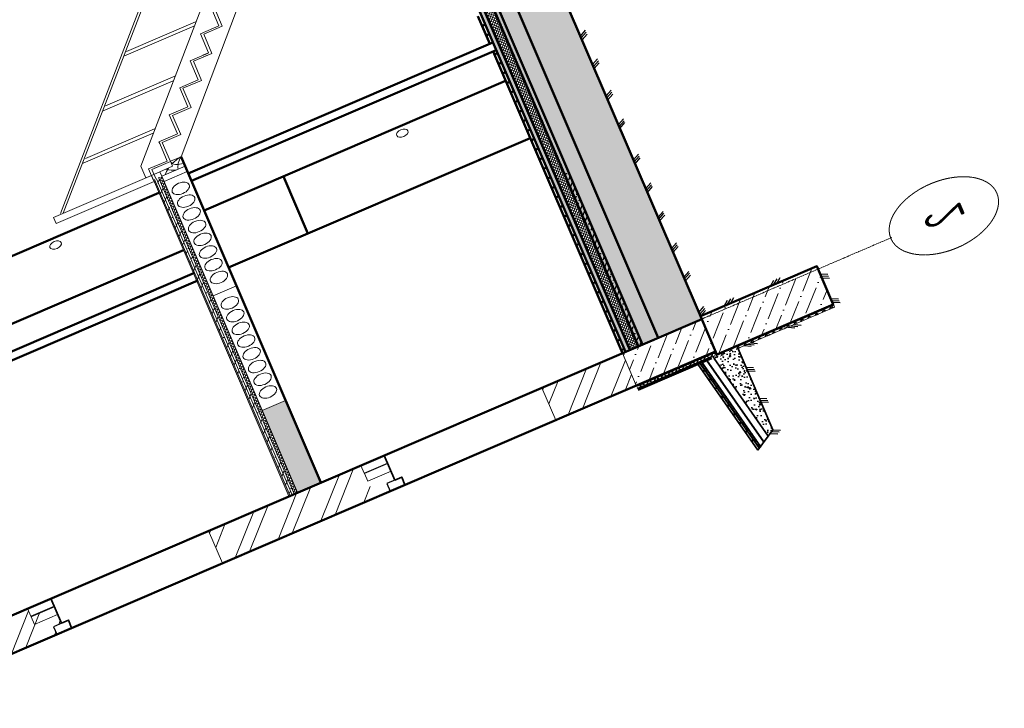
# Model space of a CAD drawing. Header units: millimetres. Extents: x -2096172177 to 2055029645, y -728784453 to 1899906214.
# Tile 7 of 109: x -225862570 to -221540607, y -697656332 to -694636141. Entities that reach past the tile are written whole.
import ezdxf
from ezdxf.enums import TextEntityAlignment as Align

# ---------------------------------------------------------------- set-up
doc = ezdxf.new("R2010")
doc.units = ezdxf.units.MM
doc.linetypes.add('ACAD_ISO03W100', pattern=[30, 12, -18])
doc.linetypes.add('DASHDOT_axis', pattern=[24, 20, -1.5, 1, -1.5])
for name, color, linetype, lineweight in [('дюбеля', 20, 'Continuous', 25), ('Кирпич', 10, 'Continuous', 20), ('Лестница и ступ', 100, 'Continuous', 18), ('линии', 3, 'Continuous', 20), ('Наружные стены', 1, 'Continuous', 50), ('Уровни пола', 240, 'Continuous', 50), ('Штриховки', 212, 'Continuous', 25), ('эркер разрез', 240, 'Continuous', 35)]:
    doc.layers.add(name, color=color, linetype=linetype, lineweight=lineweight)
doc.styles.add('GOST-2.304_Type-B', font='GOST Common.ttf')
doc.linetypes.add('ограждение1', pattern='A,6.35,-2.54,[133,ltypeshp.shx,S=2.54,R=0,X=-2.54,Y=0],-2.54,25.4', length=36.83)
pattern_1 = [(50, (1747606.9, 861959.47), (182.18467, -15.93909), [19.05, -209.55]), (355, (1747606.9, 861959.47), (-35.24342, 191.05685), [15.24, -167.64058]), (100.45144, (1747622.08, 861958.14), (146.94125, 175.11775), [16.19, -178.09024]), (46.1842, (1747606.9, 862010.27), (271.07904, -42.04233), [28.575, -314.325]), (96.63556, (1747629.5, 862006.76), (237.40413, 247.4261), [24.285, -267.1356]), (351.18415, (1747606.9, 862010.27), (237.4041, 247.4261), [22.86, -251.4597]), (21, (1747632.3, 861997.57), (151.6144, -102.2652), [19.05, -209.55]), (326, (1747632.3, 861997.57), (61.80203, 184.18797), [15.24, -167.64]), (71.45144, (1747644.93, 861989.04), (213.41642, 81.92277), [16.19, -178.08994]), (37.5, (1747606.9, 861959.465), (3.088603, 84.55504), [0, -165.608, 0, -170.18, 0, -168.275]), (7.5, (1747606.9, 861959.465), (66.81966, 100.180575), [0, -97.028, 0, -161.798, 0, -64.135]), (327.5, (1747550.26, 861959.465), (135.590595, -5.728744), [0, -63.5, 0, -198.12, 0, -262.89]), (317.5, (1747524.86, 861959.47), (148.12918, 25.42649), [0, -82.55, 0, -131.572, 0, -186.69])]
pattern_2 = [(45, (1747606.9, 861959.47), (-336.7596, 336.7596), []), (45, (1747831.4, 861959.47), (-336.7596, 336.7596), [])]
pattern_3 = [(45, (1747606.9, 861959.465), (-22.45064, 22.45064), []), (135, (1747606.9, 861959.465), (-22.45064, -22.45064), [])]
pattern_4 = [(45, (1306721.64, 685615.73), (84.1899, 308.696304), [396.875, -79.375, 0, -79.375])]

# ---------------------------------------------------------------- blocks, each defined once
blk = doc.blocks.new('Фасад (на основе 1 эт)')
at = {"layer": 'Наружные стены', "lineweight": 20}
h = blk.add_hatch(dxfattribs=at)
h.set_pattern_fill('AR-SAND', color=5)
h.set_pattern_definition([(37.5, (-17607.61, -19934.545), (-1.6000313, 48.9413237), [0, -38.608, 0, -43.18, 0, -41.275]), (7.5, (-17607.61, -19934.545), (44.9523283, 71.68251), [0, -20.828, 0, -34.798, 0, -13.335]), (327.5, (-17638.85, -19934.545), (79.099237, 0.1437185), [0, -12.7, 0, -45.72, 0, -59.69]), (317.5, (-17638.85, -19934.545), (76.3556452, 22.2929323), [0, -6.35, 0, -29.972, 0, -34.29])])
h.paths.add_polyline_path([(1815529.554, 952425.777), (1815589.554, 952425.777), (1817574.554, 952428.166), (1817574.554, 952575.777), (1807629.554, 952575.718), (1807629.554, 952425.718)])
at = {"layer": 'Штриховки', "lineweight": 20}
h = blk.add_hatch(dxfattribs=at)
h.set_pattern_fill('ANSI32', color=5)
h.set_pattern_definition([(45, (1306721.64, 685615.73), (-336.7596, 336.7596), []), (45, (1306946.15, 685615.73), (-336.7596, 336.7596), [])])
h.paths.add_polyline_path([(1804374.554, 955840.777), (1803864.554, 955840.777), (1803864.554, 952765.777), (1804374.554, 952765.777), (1804374.554, 952765.777)])
h.paths.add_polyline_path([(1807629.554, 959865.777), (1807429.554, 959865.777), (1807290.03, 959865.777), (1807119.554, 959695.433), (1807119.554, 952765.777), (1807629.554, 952765.777), (1807629.554, 952765.777)])
h.paths.add_polyline_path([(1818084.554, 956675.777), (1817574.554, 956675.777), (1817574.554, 955235.777), (1818084.554, 955235.777)])
h.paths.add_polyline_path([(1816884.554, 959865.777), (1816374.554, 959865.777), (1816374.554, 959265.777), (1816884.554, 959265.777)])
h = blk.add_hatch(dxfattribs=at)
h.set_pattern_fill('ANSI32', color=5)
h.set_pattern_definition(pattern_2)
h.paths.add_polyline_path([(1818084.554, 959865.777), (1817574.554, 959865.777), (1817574.554, 958385.777), (1817694.554, 958385.777), (1817694.554, 958165.777), (1817963.897, 958165.777), (1817963.897, 958240.777), (1818084.554, 958240.777)])
at = {"layer": 'Штриховки', "lineweight": 18}
h = blk.add_hatch(dxfattribs=at)
h.set_pattern_fill('ANSI36', color=5, scale=0.6)
h.set_pattern_definition([(45, (1306721.64, 685615.73), (50.51394, 185.217782), [238.125, -47.625, 0, -47.625])])
h.paths.add_polyline_path([(1812605.231, 955905.777), (1812605.231, 955865.777), (1817574.554, 955865.777), (1817574.554, 955905.777)])
at = {"layer": 'Штриховки', "linetype": 'Continuous', "lineweight": 18}
h = blk.add_hatch(color=256, dxfattribs=at)
h.dxf.hatch_style = 1
h.paths.add_polyline_path([(1817574.554, 955915.777), (1817574.554, 955905.777), (1812606.504, 955905.777), (1812606.504, 955915.777)])
h = blk.add_hatch(dxfattribs=at)
h.set_pattern_fill('ANSI37', color=256, scale=10)
h.set_pattern_definition(pattern_3)
h.paths.add_polyline_path([(1812602.575, 955865.887), (1812602.575, 955835.887), (1817574.554, 955835.777), (1817574.554, 955865.777)])
at = {"layer": 'Штриховки', "lineweight": 20, "ltscale": 10}
h = blk.add_hatch(dxfattribs=at)
h.set_pattern_fill('ANSI36', color=5)
h.set_pattern_definition([(45, (1738789.1935, 858432.5904), (1.68379802, 6.17392608), [7.9375, -1.5875, 0, -1.5875])])
h.paths.add_polyline_path([(1816282.554, 955835.777), (1816282.554, 955615.777), (1817574.554, 955615.777), (1817574.554, 955835.777)])
at = {"layer": 'Штриховки', "lineweight": 20}
h = blk.add_hatch(dxfattribs=at)
h.set_pattern_fill('ANSI32', color=5)
h.set_pattern_definition(pattern_2)
h.paths.add_polyline_path([(1818084.554, 953525.777), (1817574.554, 953525.777), (1817574.554, 952765.777), (1818084.554, 952765.777)])
at = {"layer": 'Штриховки'}
h = blk.add_hatch(dxfattribs=at)
h.set_pattern_fill('ANSI36', color=5, scale=20)
h.set_pattern_definition([(45, (-24807.61, -19934.545), (33.6759605, 123.4785217), [158.75, -31.75, 0, -31.75])])
h.paths.add_polyline_path([(1817574.554, 952695.777), (1817574.554, 952735.777), (1808528.754, 952736.271), (1808528.754, 952696.271)])
at = {"layer": 'Штриховки', "lineweight": 20, "ltscale": 10}
h = blk.add_hatch(dxfattribs=at)
h.set_pattern_fill('ANSI36', color=5)
h.set_pattern_definition(pattern_4)
h.paths.add_polyline_path([(1817574.554, 952765.777), (1818084.554, 952765.777), (1818084.554, 952015.427), (1817574.554, 952015.427)])
at = {"layer": 'Штриховки', "linetype": 'Continuous', "lineweight": 25}
h = blk.add_hatch(dxfattribs=at)
h.set_pattern_fill('ANSI37', color=256, scale=0.5)
h.set_pattern_definition([(45, (-2661543.03, -1341112.99), (-56.1266008, 56.1266008), []), (135, (-2661543.03, -1341112.99), (-56.1266008, -56.1266008), [])])
h.paths.add_polyline_path([(1818100.278, 952765.777), (1818127.593, 952765.777), (1818127.593, 952025.777), (1818100.278, 952025.777)])
at = {"layer": 'Штриховки', "linetype": 'Continuous', "lineweight": 18}
h = blk.add_hatch(dxfattribs=at)
h.set_pattern_fill('ANSI37', color=256, scale=10)
h.set_pattern_definition(pattern_3)
h.paths.add_polyline_path([(1808528.423, 952697.122), (1808528.423, 952617.122), (1817574.554, 952615.777), (1817574.554, 952695.777)])
at = {"layer": 'Штриховки'}
h = blk.add_hatch(dxfattribs=at)
h.set_pattern_fill('ANSI36', color=5, scale=20)
h.set_pattern_definition([(45, (-24807.61, -20054.545), (33.6759605, 123.4785217), [158.75, -31.75, 0, -31.75])])
h.paths.add_polyline_path([(1817574.554, 952575.777), (1817574.554, 952615.777), (1808530.414, 952615.078), (1808530.414, 952575.078)])
h = blk.add_hatch(dxfattribs=at)
h.set_pattern_fill('ANSI36', color=5, scale=20)
h.set_pattern_definition([(45, (-17607.61, -19934.545), (33.6759605, 123.4785217), [158.75, -31.75, 0, -31.75])])
h.paths.add_polyline_path([(1817574.554, 952575.777), (1817574.554, 952615.777), (1814829.554, 952615.777), (1814829.554, 952575.777)])
h = blk.add_hatch(dxfattribs=at)
h.set_pattern_fill('AR-CONC', color=5)
h.set_pattern_definition(pattern_1)
h.paths.add_polyline_path([(1807629.554, 952425.777), (1807629.554, 952015.777), (1817574.554, 952015.777), (1817574.554, 952425.777)])
at = {"layer": 'Штриховки', "linetype": 'Continuous', "lineweight": 25}
h = blk.add_hatch(dxfattribs=at)
h.set_pattern_fill('ANSI37', color=256, scale=0.5, angle=-90)
h.set_pattern_definition([(315, (-510510.17, 5666543.75), (56.1266008, 56.1266008), []), (45, (-510510.17, 5666543.75), (-56.1266008, 56.1266008), [])])
h.paths.add_polyline_path([(1818126.37, 952053.626), (1818169.628, 952053.626), (1818169.628, 952026.311), (1818126.37, 952026.311)])
at = {"layer": 'Штриховки'}
h = blk.add_hatch(dxfattribs=at)
h.set_pattern_fill('AR-CONC', color=5)
h.set_pattern_definition(pattern_1)
h.paths.add_polyline_path([(1818169.628, 952051.465), (1818169.628, 952026.311), (1818169.586, 952026.311), (1818170.13, 951829.62), (1818174.938, 951829.62), (1818174.938, 951826.844), (1819450.551, 951826.844), (1819508.22, 951885.041)])
at = {"layer": 'Штриховки', "lineweight": 20, "ltscale": 10}
h = blk.add_hatch(dxfattribs=at)
h.set_pattern_fill('ANSI36', color=5)
h.set_pattern_definition(pattern_4)
h.paths.add_polyline_path([(1817529.557, 952015.777), (1817529.557, 950915.777), (1818129.557, 950915.777), (1818129.557, 952015.777)])
at = {"layer": 'Штриховки', "linetype": 'Continuous', "lineweight": 25}
h = blk.add_hatch(dxfattribs=at)
h.set_pattern_fill('ANSI37', color=256, scale=0.5)
h.set_pattern_definition([(45, (-2661650.794, -1343892.614), (-56.1266008, 56.1266008), []), (135, (-2661650.794, -1343892.614), (-56.1266008, -56.1266008), [])])
h.paths.add_polyline_path([(1818172.664, 950913.928), (1818145.349, 950913.928), (1818142.271, 952026.311), (1818169.586, 952026.311)])
at = {"linetype": 'DASHDOT_axis', "lineweight": 15}
blk.add_line((1817574.554, 959217.203), (1817574.554, 950217.203), dxfattribs=at)
at = {"linetype": 'DASHDOT_axis'}
blk.add_circle((1817583.801, 949730.206), 500, dxfattribs=at)
at = {"layer": 'дюбеля', "linetype": 'ACAD_ISO03W100', "lineweight": 15, "ltscale": 100}
for p, q in [((1818090.684, 952574.212), (1818129.56, 952574.212)), ((1818131.4, 952558.52), (1818131.4, 952589.964)), ((1818090.684, 952424.212), (1818129.56, 952424.212)), ((1818131.4, 952408.52), (1818131.4, 952439.964)), ((1818090.684, 952274.212), (1818129.56, 952274.212)), ((1818131.4, 952258.52), (1818131.4, 952289.964)), ((1818090.267, 952129.023), (1818128.854, 952129.023)), ((1818131.291, 952113.331), (1818131.291, 952144.775)), ((1818134.222, 951979.62), (1818173.098, 951979.62)), ((1818174.938, 951963.928), (1818174.938, 951995.371)), ((1818134.222, 951829.62), (1818173.098, 951829.62)), ((1818174.938, 951813.928), (1818174.938, 951845.371)), ((1818174.938, 951663.928), (1818174.938, 951695.371)), ((1818134.222, 951679.62), (1818173.098, 951679.62)), ((1818134.222, 951529.62), (1818173.098, 951529.62)), ((1818174.938, 951513.928), (1818174.938, 951545.371)), ((1818134.222, 951379.62), (1818173.098, 951379.62)), ((1818174.938, 951363.928), (1818174.938, 951395.371)), ((1818134.222, 951229.62), (1818173.098, 951229.62)), ((1818174.938, 951213.928), (1818174.938, 951245.371)), ((1818134.222, 951079.62), (1818173.098, 951079.62)), ((1818174.938, 951063.928), (1818174.938, 951095.371)), ((1818134.909, 950929.62), (1818173.496, 950929.62)), ((1818175.336, 950913.928), (1818175.336, 950945.372))]:
    blk.add_line(p, q, dxfattribs=at)
at = {"layer": 'Кирпич', "color": 6, "ltscale": 10}
for points in [[(1817694.554, 958385.777), (1817574.554, 958385.777), (1817574.554, 958165.777), (1817694.554, 958165.777)], [(1817824.554, 958385.777), (1817704.554, 958385.777), (1817704.554, 958165.777), (1817824.554, 958165.777)], [(1817694.554, 955235.777), (1817574.554, 955235.777), (1817574.554, 955015.777), (1817694.554, 955015.777)], [(1817824.554, 955235.777), (1817704.554, 955235.777), (1817704.554, 955015.777), (1817824.554, 955015.777)]]:
    blk.add_lwpolyline(points, close=True, dxfattribs=at)
at = {"layer": 'Лестница и ступ'}
for p, q in [((1808522.91, 954430.043), (1812518.032, 956770.528)), ((1808535.547, 954408.472), (1812530.669, 956748.957)), ((1811980.841, 956419.416), (1811981.011, 955758.909)), ((1811930.219, 956383.943), (1811930.219, 955731.078)), ((1811396.618, 956079.062), (1811396.789, 955418.555)), ((1812348.728, 955969.692), (1808392.137, 953664.681)), ((1811345.996, 956043.59), (1811345.996, 955390.725)), ((1812348.728, 955969.692), (1812530.669, 955969.692)), ((1812530.669, 955969.692), (1812530.669, 955915.992)), ((1812429.36, 955740.992), (1812429.36, 955915.992)), ((1812429.36, 955915.992), (1812608.397, 955915.992)), ((1812454.36, 955715.992), (1812454.36, 955890.992)), ((1812454.36, 955890.992), (1812608.397, 955890.992)), ((1812530.669, 955835.777), (1812530.669, 955915.992)), ((1810793.144, 955727.493), (1810793.315, 955066.987)), ((1812129.36, 955565.992), (1812129.36, 955740.992)), ((1812129.36, 955740.99), (1812154.36, 955740.99)), ((1812154.36, 955740.992), (1812429.36, 955740.992)), ((1812154.36, 955540.992), (1812154.36, 955715.992)), ((1812154.36, 955715.992), (1812454.36, 955715.992)), ((1810742.522, 955692.021), (1810742.522, 955039.156)), ((1812450.669, 955615.777), (1808554.36, 953358.423)), ((1811829.36, 955390.992), (1811829.36, 955565.992)), ((1811829.36, 955565.992), (1812129.36, 955565.992)), ((1811854.36, 955365.992), (1811854.36, 955540.992)), ((1811854.36, 955540.992), (1812154.36, 955540.992)), ((1811529.36, 955215.992), (1811529.36, 955390.992)), ((1811529.36, 955390.992), (1811829.36, 955390.992)), ((1811554.36, 955190.992), (1811554.36, 955365.992)), ((1811554.36, 955365.992), (1811854.36, 955365.992)), ((1811229.36, 955043.716), (1811229.36, 955215.992)), ((1811229.36, 955215.992), (1811529.36, 955215.992)), ((1811254.36, 955190.992), (1811554.36, 955190.992)), ((1811254.36, 955015.992), (1811254.36, 955190.992)), ((1810929.36, 954865.992), (1810929.36, 955040.992)), ((1810929.36, 955040.992), (1811229.36, 955040.992)), ((1811229.36, 955040.992), (1811229.36, 955094.75)), ((1811254.36, 955015.992), (1811254.36, 955094.75)), ((1810954.36, 954840.992), (1810954.36, 955015.992)), ((1810954.36, 955015.992), (1811254.36, 955015.992)), ((1810629.36, 954865.992), (1810929.36, 954865.992)), ((1810654.36, 954840.992), (1810954.36, 954840.992))]:
    blk.add_line(p, q, dxfattribs=at)
at = {"layer": 'Лестница и ступ', "color": 5}
for p, q in [((1812600.669, 955835.777), (1812530.669, 955835.777)), ((1812530.669, 955835.777), (1812530.669, 955715.777)), ((1812600.669, 955615.777), (1812600.669, 955835.777)), ((1812530.669, 955715.777), (1812450.669, 955715.777)), ((1812450.669, 955715.777), (1812450.669, 955615.777)), ((1812450.669, 955615.777), (1812500.669, 955615.777)), ((1812500.669, 955615.777), (1812600.669, 955615.777))]:
    blk.add_line(p, q, dxfattribs=at)
at = {"layer": 'Лестница и ступ'}
blk.add_lwpolyline([(1812530.669, 955915.777), (1812625.758, 955915.777), (1812624.867, 956840.296), (1812529.778, 956840.296)], close=True, dxfattribs=at)
at = {"layer": 'Наружные стены'}
for p, q in [((1817574.554, 952015.777), (1817574.554, 959865.777)), ((1818084.554, 952015.777), (1818084.554, 959865.777)), ((1808531.02, 952735.777), (1817574.554, 952735.777)), ((1812419.554, 952765.777), (1812712.79, 952765.777)), ((1812832.536, 952765.777), (1817574.554, 952765.777)), ((1817574.554, 952765.777), (1817574.554, 952765.777)), ((1817574.554, 952735.777), (1817574.554, 952735.777)), ((1808528.423, 952695.777), (1817574.554, 952695.777)), ((1817574.554, 952695.777), (1817574.554, 952695.777)), ((1807629.554, 952575.777), (1817574.554, 952575.777)), ((1808524.954, 952615.777), (1817574.554, 952615.777)), ((1817574.554, 952615.777), (1817574.554, 952615.777)), ((1817574.554, 952575.777), (1817574.554, 952575.777)), ((1807629.554, 952425.777), (1817574.554, 952425.777)), ((1817574.554, 952425.777), (1817574.554, 952425.777))]:
    blk.add_line(p, q, dxfattribs=at)
at = {"layer": 'Наружные стены', "color": 1, "lineweight": 15}
for p, q in [((1812682.554, 955615.777), (1812682.554, 955835.777)), ((1814482.554, 955615.777), (1814482.554, 955835.777)), ((1816282.554, 955615.777), (1816282.554, 955835.777))]:
    blk.add_line(p, q, dxfattribs=at)
at = {"layer": 'Наружные стены', "ltscale": 100}
blk.add_lwpolyline([(1817529.551, 952015.777), (1818129.551, 952015.777), (1818129.551, 950915.777), (1817529.551, 950915.777)], close=True, dxfattribs=at)
at = {"layer": 'Уровни пола'}
for p, q in [((1812804.253, 955915.777), (1812804.253, 958765.777)), ((1813704.253, 955915.777), (1813704.253, 958765.777)), ((1814069.557, 955905.777), (1814069.557, 958765.789)), ((1814189.557, 955905.777), (1814189.557, 958765.789)), ((1812712.79, 952735.777), (1812712.79, 955615.777)), ((1812832.79, 952735.777), (1812832.79, 955615.777)), ((1813294.79, 952765.777), (1813294.79, 955615.777)), ((1814194.79, 952765.777), (1814194.79, 955615.777)), ((1813295.815, 954865.777), (1814195.815, 954865.777)), ((1815529.554, 952425.777), (1815529.554, 952425.777)), ((1815529.554, 952425.777), (1815529.554, 952425.777)), ((1815529.554, 952425.777), (1815529.554, 952425.777))]:
    blk.add_line(p, q, dxfattribs=at)
at = {"layer": 'Уровни пола', "lineweight": 18}
for p, q in [((1817574.554, 955915.777), (1812600.669, 955915.777)), ((1817574.554, 955905.777), (1812600.669, 955905.777)), ((1817574.554, 955865.777), (1812600.669, 955865.777)), ((1817574.554, 955835.777), (1812600.669, 955835.777))]:
    blk.add_line(p, q, dxfattribs=at)
at = {"layer": 'Уровни пола', "ltscale": 100}
for p, q in [((1812450.669, 955615.777), (1817574.554, 955615.777)), ((1812279.554, 952765.777), (1812712.79, 952765.777)), ((1812832.537, 952765.777), (1817574.554, 952765.777))]:
    blk.add_line(p, q, dxfattribs=at)
at = {"layer": 'Уровни пола', "color": 1, "lineweight": 50}
for p, q in [((1812429.554, 952735.777), (1812429.554, 952765.777)), ((1812579.554, 952735.777), (1812579.554, 952765.777)), ((1812879.554, 952735.777), (1812879.554, 952765.777)), ((1813029.554, 952735.777), (1813029.554, 952765.777)), ((1813179.554, 952735.777), (1813179.554, 952765.777)), ((1813329.554, 952735.777), (1813329.554, 952765.777)), ((1813479.554, 952735.777), (1813479.554, 952765.777)), ((1813629.554, 952735.777), (1813629.554, 952765.777)), ((1813779.554, 952735.777), (1813779.554, 952765.777)), ((1813929.554, 952735.777), (1813929.554, 952765.777)), ((1814079.554, 952735.777), (1814079.554, 952765.777)), ((1814229.554, 952735.777), (1814229.554, 952765.777)), ((1814379.554, 952735.777), (1814379.554, 952765.777)), ((1814529.554, 952735.777), (1814529.554, 952765.777)), ((1814679.554, 952735.777), (1814679.554, 952765.777)), ((1814829.554, 952735.777), (1814829.554, 952765.777)), ((1814979.554, 952735.777), (1814979.554, 952765.777)), ((1815129.554, 952735.777), (1815129.554, 952765.777)), ((1815279.554, 952735.777), (1815279.554, 952765.777)), ((1815429.554, 952735.777), (1815429.554, 952765.777)), ((1815579.554, 952735.777), (1815579.554, 952765.777)), ((1815729.554, 952735.777), (1815729.554, 952765.777)), ((1815879.554, 952735.777), (1815879.554, 952765.777)), ((1816029.554, 952735.777), (1816029.554, 952765.777)), ((1816179.554, 952735.777), (1816179.554, 952765.777)), ((1816329.554, 952735.777), (1816329.554, 952765.777)), ((1816479.554, 952735.777), (1816479.554, 952765.777)), ((1816629.554, 952735.777), (1816629.554, 952765.777)), ((1816779.554, 952735.777), (1816779.554, 952765.777)), ((1816929.554, 952735.777), (1816929.554, 952765.777)), ((1817079.554, 952735.777), (1817079.554, 952765.777)), ((1817229.554, 952735.777), (1817229.554, 952765.777)), ((1817379.554, 952735.777), (1817379.554, 952765.777)), ((1817529.554, 952735.777), (1817529.554, 952765.777))]:
    blk.add_line(p, q, dxfattribs=at)
at = {"layer": 'Уровни пола', "linetype": 'ACAD_ISO03W100', "lineweight": 53, "ltscale": 0.2}
for p, q in [((1808528.423, 952695.777), (1817574.554, 952695.777)), ((1808524.954, 952615.777), (1817574.554, 952615.777))]:
    blk.add_line(p, q, dxfattribs=at)
at = {"layer": 'Уровни пола', "color": 5}
blk.add_line((1807629.554, 952015.777), (1817574.554, 952015.777), dxfattribs=at)
at = {"layer": 'Уровни пола', "lineweight": 18}
for centre, radius, start, end in [((1812745.829, 955533.925), 307.22, 118.1964597, 134.4547624), ((1812745.829, 955533.925), 307.22, 143.6563625, 163.8930063), ((1812450.669, 955615.777), 99.82, 0, 90), ((1812471.543, 955654.597), 134.835, 16.7325359, 63.9912913), ((1812641.082, 955387.77), 297.06, 97.8190019, 129.8658998)]:
    blk.add_arc(centre, radius, start, end, dxfattribs=at)
at = {"layer": 'Штриховки', "color": 1, "lineweight": 15}
for p, q in [((1817574.554, 958165.777), (1817963.897, 958165.777)), ((1817574.554, 956675.777), (1818084.554, 956675.777)), ((1812454.36, 955835.777), (1812454.36, 955865.777)), ((1817574.554, 955835.777), (1817574.554, 955865.777)), ((1817574.554, 955015.777), (1817963.897, 955015.777)), ((1817574.554, 953525.777), (1818084.554, 953525.777)), ((1817574.554, 952765.777), (1818084.554, 952765.777))]:
    blk.add_line(p, q, dxfattribs=at)
at = {"layer": 'Штриховки', "linetype": 'ограждение1', "lineweight": 18, "ltscale": 0.05}
blk.add_line((1817574.554, 955885.777), (1812605.231, 955885.777), dxfattribs=at)
at = {"layer": 'Штриховки', "linetype": 'ACAD_ISO03W100', "lineweight": 35, "ltscale": 0.2}
for p, q in [((1818094.85, 952027.576), (1818094.85, 952765.777)), ((1818139.179, 952054.831), (1818138.568, 952762.368)), ((1818139.922, 950915.727), (1818139.922, 952015.727))]:
    blk.add_line(p, q, dxfattribs=at)
at = {"layer": 'Штриховки', "linetype": 'ACAD_ISO03W100', "lineweight": 15, "ltscale": 100}
for p, q in [((1818100.278, 952765.777), (1818100.278, 952025.777)), ((1818127.593, 952053.626), (1818127.593, 952765.777)), ((1818169.628, 952053.626), (1818126.37, 952053.626)), ((1818127.593, 952037.648), (1818127.593, 952041.209)), ((1818169.628, 952026.311), (1818169.628, 952053.626)), ((1818100.278, 952025.777), (1818127.593, 952025.777)), ((1818126.37, 952026.311), (1818145.117, 952026.311)), ((1818127.593, 952025.777), (1818127.593, 952028.759)), ((1818169.586, 952026.311), (1818169.628, 952026.311))]:
    blk.add_line(p, q, dxfattribs=at)
at = {"layer": 'Штриховки', "lineweight": 60, "ltscale": 100}
blk.add_line((1818146.766, 952765.48), (1818146.766, 952070.523), dxfattribs=at)
at = {"layer": 'Штриховки', "linetype": 'ACAD_ISO03W100', "lineweight": 70, "ltscale": 0.2}
blk.add_line((1819605.733, 951988.836), (1818146.766, 952169.522), dxfattribs=at)
at = {"layer": 'Штриховки', "lineweight": 35, "ltscale": 100}
for p, q in [((1819604.254, 951981.956), (1818146.881, 952163.147)), ((1819637.79, 952015.8), (1818149.251, 952200.866)), ((1819620.146, 951997.994), (1818149.251, 952180.866)), ((1819508.22, 951885.041), (1818166.995, 952051.792)), ((1819637.79, 952015.8), (1819450.551, 951826.844)), ((1819450.551, 951826.844), (1818176.252, 951826.844))]:
    blk.add_line(p, q, dxfattribs=at)
at = {"layer": 'Штриховки', "lineweight": 50}
for p, q in [((1818274.098, 952185.344), (1818274.098, 952165.962)), ((1818424.098, 952166.695), (1818424.098, 952147.339)), ((1818574.098, 952148.046), (1818574.098, 952128.715)), ((1818724.098, 952129.397), (1818724.098, 952114.747)), ((1818874.098, 952110.748), (1818874.098, 952091.468)), ((1819024.098, 952092.099), (1819024.098, 952072.843)), ((1819174.098, 952073.45), (1819174.098, 952054.22)), ((1819324.098, 952054.8), (1819324.098, 952035.597)), ((1819476.365, 952035.869), (1819476.365, 952016.025))]:
    blk.add_line(p, q, dxfattribs=at)
at = {"layer": 'Штриховки', "linetype": 'ограждение1', "lineweight": 40, "ltscale": 0.1}
blk.add_line((1819562.349, 951939.667), (1818146.766, 952118.328), dxfattribs=at)
at = {"layer": 'Штриховки'}
for p, q in [((1813125.065, 952015.777), (1813077.426, 951956.135)), ((1813155.065, 952015.777), (1813107.426, 951956.135)), ((1813185.065, 952015.777), (1813137.426, 951956.135)), ((1813574.266, 952015.777), (1813526.626, 951956.135)), ((1813604.266, 952015.777), (1813556.626, 951956.135)), ((1813634.266, 952015.777), (1813586.626, 951956.135)), ((1814067.765, 952015.777), (1814020.125, 951956.135)), ((1814097.765, 952015.777), (1814050.125, 951956.135)), ((1814127.765, 952015.777), (1814080.125, 951956.135)), ((1814516.965, 952015.777), (1814469.326, 951956.135)), ((1814546.965, 952015.777), (1814499.326, 951956.135)), ((1814576.965, 952015.777), (1814529.326, 951956.135)), ((1815071.749, 952015.777), (1815024.11, 951956.135)), ((1815101.749, 952015.777), (1815054.11, 951956.135)), ((1815131.749, 952015.777), (1815084.11, 951956.135)), ((1815522.867, 952015.777), (1815475.227, 951956.135)), ((1815552.867, 952015.777), (1815505.227, 951956.135)), ((1815582.867, 952015.777), (1815535.227, 951956.135)), ((1815972.068, 952015.777), (1815924.428, 951956.135)), ((1816002.068, 952015.777), (1815954.428, 951956.135)), ((1816032.068, 952015.777), (1815984.428, 951956.135)), ((1816465.566, 952015.777), (1816417.927, 951956.135)), ((1816495.566, 952015.777), (1816447.927, 951956.135)), ((1816525.566, 952015.777), (1816477.927, 951956.135)), ((1816914.767, 952015.777), (1816867.127, 951956.135)), ((1816944.767, 952015.777), (1816897.127, 951956.135)), ((1816974.767, 952015.777), (1816927.127, 951956.135)), ((1817469.551, 952015.777), (1817421.911, 951956.135)), ((1817499.551, 952015.777), (1817451.911, 951956.135)), ((1817529.551, 952015.777), (1817481.911, 951956.135)), ((1817529.557, 951792.784), (1817469.915, 951745.145)), ((1818465.972, 951826.844), (1818513.611, 951767.202)), ((1818495.972, 951826.844), (1818543.611, 951767.202)), ((1818525.972, 951826.844), (1818573.611, 951767.202)), ((1818952.238, 951826.844), (1818999.878, 951767.202)), ((1818982.238, 951826.844), (1819029.878, 951767.202)), ((1819012.238, 951826.844), (1819059.878, 951767.202)), ((1819450.551, 951826.844), (1819498.191, 951767.202)), ((1819467.162, 951843.607), (1819514.802, 951783.965)), ((1819483.772, 951860.37), (1819531.412, 951800.728)), ((1817529.557, 951762.784), (1817469.915, 951715.145)), ((1817529.557, 951732.784), (1817469.915, 951685.145)), ((1818170.304, 951766.789), (1818216.302, 951715.355)), ((1818170.304, 951736.789), (1818216.302, 951685.355)), ((1818170.304, 951706.789), (1818216.302, 951655.355)), ((1817529.557, 951354.771), (1817469.915, 951307.131)), ((1818174.938, 951354.771), (1818220.937, 951303.338)), ((1817529.557, 951324.771), (1817469.915, 951277.131)), ((1817529.557, 951294.771), (1817469.915, 951247.131)), ((1818174.938, 951324.771), (1818220.937, 951273.338)), ((1818174.938, 951294.771), (1818220.937, 951243.338)), ((1817651.226, 950915.777), (1817698.866, 950856.135)), ((1817681.226, 950915.777), (1817728.866, 950856.135)), ((1817711.226, 950915.777), (1817758.866, 950856.135)), ((1818037.215, 950915.777), (1818084.854, 950856.135)), ((1818067.215, 950915.777), (1818114.854, 950856.135)), ((1818097.215, 950915.777), (1818144.854, 950856.135))]:
    blk.add_line(p, q, dxfattribs=at)
at = {"layer": 'Штриховки', "ltscale": 10}
for points in [[(1817963.897, 958240.777), (1818083.897, 958240.777), (1818083.897, 958100.777), (1817963.897, 958100.777)], [(1817963.897, 955090.777), (1818083.897, 955090.777), (1818083.897, 954950.777), (1817963.897, 954950.777)]]:
    blk.add_lwpolyline(points, close=True, dxfattribs=at)
at = {"layer": 'Штриховки', "linetype": 'ACAD_ISO03W100', "lineweight": 15, "ltscale": 100}
blk.add_lwpolyline([(1818145.117, 952026.311), (1818142.271, 952026.311), (1818145.349, 950913.928), (1818172.664, 950913.928), (1818169.586, 952026.311)], dxfattribs=at)
at = {"layer": 'Штриховки', "color": 1, "lineweight": 15}
for centre, radius in [((1812908.823, 956918.91), 53.384), ((1812870.348, 955726.269), 80), ((1813070.348, 955726.269), 80), ((1813270.348, 955726.269), 80), ((1813470.348, 955726.269), 80), ((1813670.348, 955726.269), 80), ((1813870.348, 955726.269), 80), ((1814070.348, 955726.269), 80), ((1814270.348, 955726.269), 80), ((1814670.348, 955726.269), 80), ((1814870.348, 955726.269), 80), ((1815070.348, 955726.269), 80), ((1815270.348, 955726.269), 80), ((1815470.348, 955726.269), 80), ((1815670.348, 955726.269), 80), ((1815870.348, 955726.269), 80), ((1816070.348, 955726.269), 80), ((1813399.36, 953768.91), 53.384)]:
    blk.add_circle(centre, radius, dxfattribs=at)
at = {"layer": 'эркер разрез'}
for p, q in [((1817574.554, 958165.777), (1817963.897, 958165.777)), ((1817963.897, 958165.777), (1817963.897, 958100.777)), ((1817963.897, 958100.777), (1818083.897, 958100.777)), ((1817574.554, 955015.777), (1817963.897, 955015.777)), ((1817963.897, 955015.777), (1817963.897, 954950.777)), ((1817963.897, 954950.777), (1818083.897, 954950.777))]:
    blk.add_line(p, q, dxfattribs=at)
at = {"linetype": 'DASHDOT_axis', "style": 'GOST-2.304_Type-B'}
blk.add_text('2', height=350, dxfattribs=at).set_placement((1817583.801, 949730.206), align=Align.MIDDLE_CENTER)

msp = doc.modelspace()

# ---------------------------------------------------------------- block references
at = {"layer": 'линии', "xscale": -303.5998588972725, "yscale": 505.4961991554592, "zscale": 303.5998588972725, "rotation": 113.219251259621}
msp.add_blockref('Фасад (на основе 1 эт)', (1838877.1, 900175.745), dxfattribs=at)

doc.saveas('drawing.dxf')
